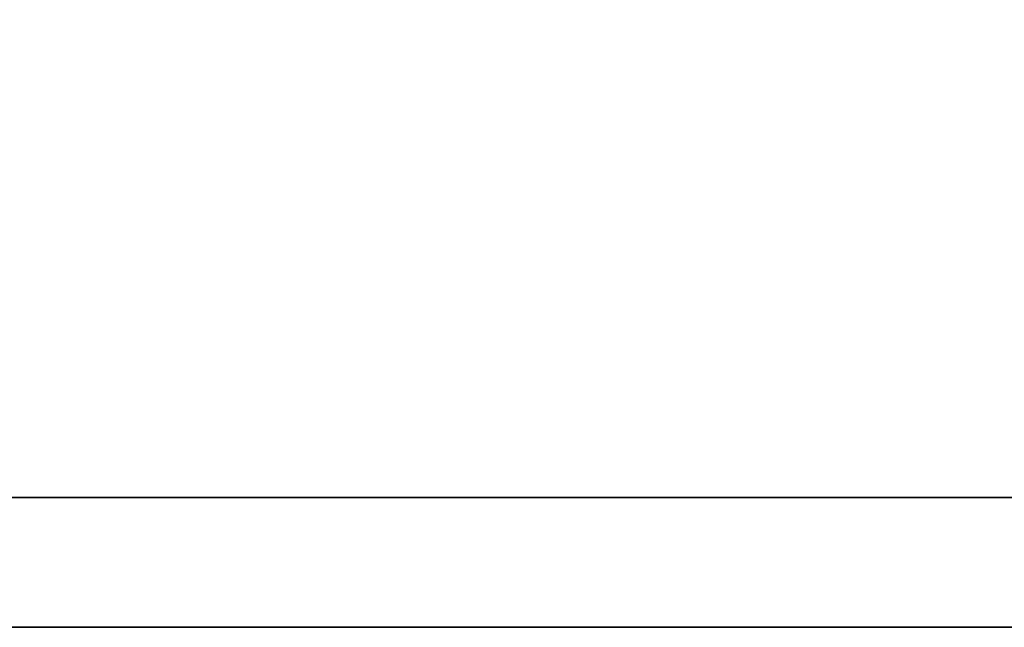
# Model space of a CAD drawing. Extents: x 8 to 593, y 42 to 126.
# Tile 26 of 51: x 145.959 to 146.486, y 90.555 to 90.879. Entities that reach past the tile are written whole.
import ezdxf

# ---------------------------------------------------------------- set-up
doc = ezdxf.new("R2010")
doc.units = 0
doc.header["$LTSCALE"] = 3
doc.header["$MEASUREMENT"] = 0
doc.layers.add('DIM', color=4, linetype='CONTINUOUS')
doc.layers.add('layer 1', color=7, linetype='CONTINUOUS')

# ---------------------------------------------------------------- blocks, each defined once
blk = doc.blocks.new('TBI MOTION logo(完整正式版)')
at = {"layer": 'layer 1', "color": 22, "lineweight": 35}
blk.add_open_spline([(75.90875, -9.47875), (75.90875, -9.47875), (75.90875, -12.28625), (75.90875, -12.28625), (75.90875, -12.28625), (75.90875, -12.28625), (75.90875, -12.47875), (75.90875, -12.47875), (75.90875, -12.47875), (75.90875, -12.47875), (75.71625, -12.47875), (75.71625, -12.47875), (75.71625, -12.47875), (75.71625, -12.47875), (-88.32875, -12.47875), (-88.32875, -12.47875), (-88.32875, -12.47875), (-88.32875, -12.47875), (-88.32875, -13.29375), (-88.32875, -13.29375), (-88.32875, -13.29375), (-88.32875, -13.29375), (82.89125, -13.29375), (82.89125, -13.29375), (82.89125, -13.29375), (82.89125, -13.29375), (75.90875, -9.47875), (75.90875, -9.47875)], degree=3, knots=[0, 0, 0, 0, 0.1428571, 0.1428571, 0.1428571, 0.1428571, 0.2857143, 0.2857143, 0.2857143, 0.2857143, 0.4285714, 0.4285714, 0.4285714, 0.4285714, 0.5714286, 0.5714286, 0.5714286, 0.5714286, 0.7142857, 0.7142857, 0.7142857, 0.7142857, 0.8571429, 0.8571429, 0.8571429, 0.8571429, 1, 1, 1, 1], dxfattribs=at)

msp = doc.modelspace()

# ---------------------------------------------------------------- block references
at = {"layer": 'DIM', "color": 7, "xscale": 0.0851363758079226, "yscale": 0.0851363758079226, "zscale": 0.0851363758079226}
msp.add_blockref('TBI MOTION logo(完整正式版)', (151.8985, 91.68638), dxfattribs=at)

doc.saveas('drawing.dxf')
